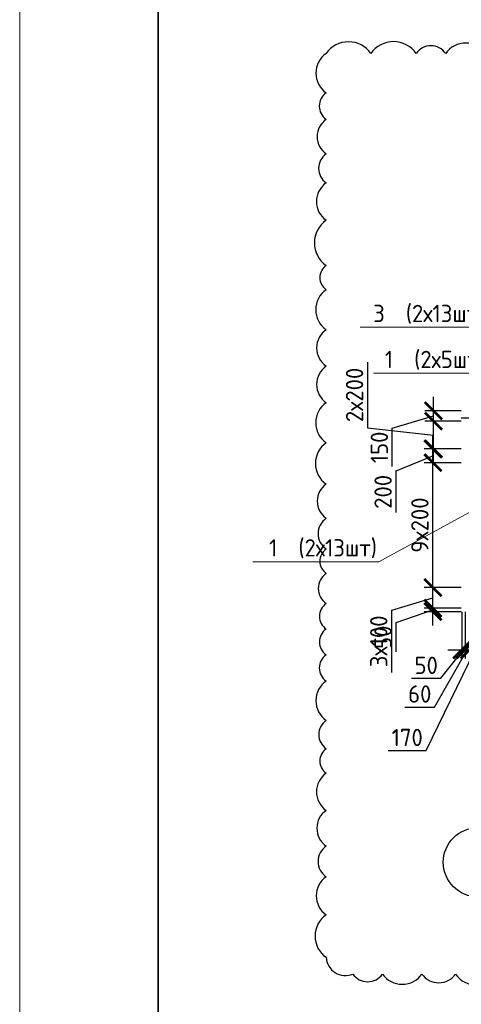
# Model space of a CAD drawing. Header units: millimetres. Extents: x 247266 to 730847, y -636031 to 10052.
# Tile 91 of 196: x 526995 to 533366, y -314633 to -300419. Entities that reach past the tile are written whole.
import ezdxf
from ezdxf import colors
from ezdxf.entities.mleader import LeaderData, LeaderLine
from ezdxf.math import Vec2, Vec3

# ---------------------------------------------------------------- set-up
doc = ezdxf.new("R2010")
doc.units = ezdxf.units.MM
doc.linetypes.add('______5', pattern=[1100, 800, -100, 100, -100])
for name, color, linetype, lineweight in [('Standard', 7, 'Continuous', 25), ('Оси', 7, '______5', 18), ('подоснова', 7, 'Continuous', 5), ('ТОНКИЕ', 7, 'Continuous', 9)]:
    doc.layers.add(name, color=color, linetype=linetype, lineweight=lineweight)
for name, color, linetype in [('Исправления', 1, 'Continuous'), ('РАЗМЕРЫ', 7, 'Continuous'), ('ТОЛСТЫЕ_ОСНОВНЫЕ', 7, 'Continuous')]:
    doc.layers.add(name, color=color, linetype=linetype)
doc.styles.add('GOST-2.304_Type-B', font='GOST_Common.ttf')
doc.dimstyles.new('СПДС', dxfattribs={"dimscale": 100, "dimtxt": 2.5, "dimasz": 2.5, "dimexe": 1.25, "dimexo": 0, "dimtad": 1, "dimdec": 0, "dimtxsty": 'GOST-2.304_Type-B', "dimblk": 'ARCHTICK', "dimcen": 2.5, "dimdle": 2, "dimadec": 0, "dimazin": 2, "dimtfac": 0.75, "dimtdec": 0, "dimtmove": 1, "dimatfit": 3, "dimfxl": 1, "dimtolj": 1, "dimarcsym": 1})

# ---------------------------------------------------------------- blocks, each defined once
blk = doc.blocks.new('*U3685')
at = {"layer": 'ТОЛСТЫЕ_ОСНОВНЫЕ', "lineweight": 35}
blk.add_lwpolyline([(20, 5), (836, 5), (836, 589), (20, 589)], close=True, dxfattribs=at)
at = {"layer": 'ТОНКИЕ'}
blk.add_lwpolyline([(0, 0), (841, 0), (841, 594), (0, 594)], close=True, dxfattribs=at)
blk = doc.blocks.new('NSY101')
at = {"color": 0, "linetype": 'ByBlock', "lineweight": -2}
blk.add_circle((0, 0), 50, dxfattribs=at)
blk = doc.blocks.new('_None')
blk = doc.blocks.new('_ArchTick')
at = {"color": 0, "linetype": 'ByBlock', "const_width": 0.15}
blk.add_lwpolyline([(-0.5, -0.5), (0.5, 0.5)], dxfattribs=at)
blk = doc.blocks.new('*D3080')
at = {"layer": 'DEFPOINTS', "color": 0, "ltscale": 100}
for p in [(532957, -308915), (533366, -308915), (533366, -308965)]:
    blk.add_point(p, dxfattribs=at)
at = {"layer": 'РАЗМЕРЫ', "color": 0, "lineweight": -2}
for p, q in [((532957, -309165), (532957, -308715)), ((532426, -309121), (532957, -308940)), ((533366, -308915), (532832, -308915)), ((533366, -308965), (532832, -308965)), ((532426, -309546), (532426, -309121))]:
    blk.add_line(p, q, dxfattribs=at)
at = {"layer": 'РАЗМЕРЫ', "color": 0, "lineweight": -2, "ltscale": 100, "xscale": 250, "yscale": 250, "zscale": 250}
for p, rotation in [((532957, -308915), 270), ((532957, -308965), 90)]:
    blk.add_blockref('_ArchTick', p, dxfattribs=dict(at, rotation=rotation))
at = {"layer": 'РАЗМЕРЫ', "color": 0, "lineweight": 0, "ltscale": 100, "insert": (532238, -309334), "char_height": 250, "attachment_point": 5, "rotation": 90, "style": 'GOST-2.304_Type-B'}
blk.add_mtext('\\A1;50', dxfattribs=at)
blk = doc.blocks.new('*D3081')
at = {"layer": 'DEFPOINTS', "color": 0, "ltscale": 100}
for p in [(532957, -308615), (533366, -308615), (533366, -308915)]:
    blk.add_point(p, dxfattribs=at)
at = {"layer": 'РАЗМЕРЫ', "color": 0, "lineweight": -2}
for p, q in [((532957, -309115), (532957, -308415)), ((533366, -308615), (532832, -308615)), ((532363, -308943), (532957, -308765)), ((532363, -309844), (532363, -308943)), ((533366, -308915), (532832, -308915))]:
    blk.add_line(p, q, dxfattribs=at)
at = {"layer": 'РАЗМЕРЫ', "color": 0, "lineweight": -2, "ltscale": 100, "xscale": 250, "yscale": 250, "zscale": 250}
for p, rotation in [((532957, -308615), 90), ((532957, -308915), 270)]:
    blk.add_blockref('_ArchTick', p, dxfattribs=dict(at, rotation=rotation))
at = {"layer": 'РАЗМЕРЫ', "color": 0, "lineweight": 0, "ltscale": 100, "insert": (532175, -309393), "char_height": 250, "attachment_point": 5, "rotation": 90, "style": 'GOST-2.304_Type-B'}
blk.add_mtext('\\A1;3х100', dxfattribs=at)
blk = doc.blocks.new('*D3082')
at = {"layer": 'DEFPOINTS', "color": 0, "ltscale": 100}
for p in [(532957, -306815), (533366, -306815), (533366, -308615)]:
    blk.add_point(p, dxfattribs=at)
at = {"layer": 'РАЗМЕРЫ', "color": 0, "lineweight": -2}
for p, q in [((532957, -308815), (532957, -306615)), ((533366, -306815), (532832, -306815)), ((533366, -308615), (532832, -308615))]:
    blk.add_line(p, q, dxfattribs=at)
at = {"layer": 'РАЗМЕРЫ', "color": 0, "lineweight": -2, "ltscale": 100, "xscale": 250, "yscale": 250, "zscale": 250}
for p, rotation in [((532957, -306815), 90), ((532957, -308615), 270)]:
    blk.add_blockref('_ArchTick', p, dxfattribs=dict(at, rotation=rotation))
at = {"layer": 'РАЗМЕРЫ', "color": 0, "lineweight": 0, "ltscale": 100, "insert": (532769, -307715), "char_height": 250, "attachment_point": 5, "rotation": 90, "style": 'GOST-2.304_Type-B'}
blk.add_mtext('\\A1;9х200', dxfattribs=at)
blk = doc.blocks.new('*D3083')
at = {"layer": 'DEFPOINTS', "color": 0, "ltscale": 100}
for p in [(532957, -306615), (533366, -306615), (533366, -306815)]:
    blk.add_point(p, dxfattribs=at)
at = {"layer": 'РАЗМЕРЫ', "color": 0, "lineweight": -2}
for p, q in [((532957, -307015), (532957, -306415)), ((532426, -306934), (532957, -306715)), ((533366, -306615), (532832, -306615)), ((533366, -306815), (532832, -306815)), ((532426, -307535), (532426, -306934))]:
    blk.add_line(p, q, dxfattribs=at)
at = {"layer": 'РАЗМЕРЫ', "color": 0, "lineweight": -2, "ltscale": 100, "xscale": 250, "yscale": 250, "zscale": 250}
for p, rotation in [((532957, -306615), 90), ((532957, -306815), 270)]:
    blk.add_blockref('_ArchTick', p, dxfattribs=dict(at, rotation=rotation))
at = {"layer": 'РАЗМЕРЫ', "color": 0, "lineweight": 0, "ltscale": 100, "insert": (532238, -307235), "char_height": 250, "attachment_point": 5, "rotation": 90, "style": 'GOST-2.304_Type-B'}
blk.add_mtext('\\A1;200', dxfattribs=at)
blk = doc.blocks.new('*D3084')
at = {"layer": 'DEFPOINTS', "color": 0, "ltscale": 100}
for p in [(532965, -306215), (533366, -306215), (533366, -306615)]:
    blk.add_point(p, dxfattribs=at)
at = {"layer": 'РАЗМЕРЫ', "color": 0, "lineweight": -2}
for p, q in [((532014, -305361), (532014, -306311)), ((532965, -306815), (532965, -306015)), ((533366, -306215), (532840, -306215)), ((532014, -306311), (532965, -306415)), ((533366, -306615), (532840, -306615))]:
    blk.add_line(p, q, dxfattribs=at)
at = {"layer": 'РАЗМЕРЫ', "color": 0, "lineweight": -2, "ltscale": 100, "xscale": 250, "yscale": 250, "zscale": 250}
for p, rotation in [((532965, -306215), 90), ((532965, -306615), 270)]:
    blk.add_blockref('_ArchTick', p, dxfattribs=dict(at, rotation=rotation))
at = {"layer": 'РАЗМЕРЫ', "color": 0, "lineweight": 0, "ltscale": 100, "insert": (531826, -305836), "char_height": 250, "attachment_point": 5, "rotation": 90, "style": 'GOST-2.304_Type-B'}
blk.add_mtext('\\A1;2х200', dxfattribs=at)
blk = doc.blocks.new('*D3085')
at = {"layer": 'DEFPOINTS', "color": 0, "ltscale": 100}
for p in [(532965, -306065), (533366, -306065), (533366, -306215)]:
    blk.add_point(p, dxfattribs=at)
at = {"layer": 'РАЗМЕРЫ', "color": 0, "lineweight": -2}
for p, q in [((532965, -306415), (532965, -305865)), ((532371, -306318), (532965, -306140)), ((533366, -306065), (532840, -306065)), ((533366, -306215), (532840, -306215)), ((532371, -306868), (532371, -306318))]:
    blk.add_line(p, q, dxfattribs=at)
at = {"layer": 'РАЗМЕРЫ', "color": 0, "lineweight": -2, "ltscale": 100, "xscale": 250, "yscale": 250, "zscale": 250}
for p, rotation in [((532965, -306065), 90), ((532965, -306215), 270)]:
    blk.add_blockref('_ArchTick', p, dxfattribs=dict(at, rotation=rotation))
at = {"layer": 'РАЗМЕРЫ', "color": 0, "lineweight": 0, "ltscale": 100, "insert": (532184, -306593), "char_height": 250, "attachment_point": 5, "rotation": 90, "style": 'GOST-2.304_Type-B'}
blk.add_mtext('\\A1;150', dxfattribs=at)
blk = doc.blocks.new('*D3412')
at = {"layer": 'DEFPOINTS', "color": 0, "ltscale": 100}
for p in [(533373, -308968), (533423, -308969), (533423, -309516)]:
    blk.add_point(p, dxfattribs=at)
at = {"layer": 'РАЗМЕРЫ', "color": 0, "lineweight": -2}
for p, q in [((533373, -308968), (533373, -309641)), ((533423, -308969), (533423, -309641)), ((533073, -309927), (533398, -309516)), ((533173, -309516), (533623, -309516)), ((532647, -309927), (533073, -309927))]:
    blk.add_line(p, q, dxfattribs=at)
at = {"layer": 'РАЗМЕРЫ', "color": 0, "lineweight": -2, "ltscale": 100, "xscale": 250, "yscale": 250, "zscale": 250}
blk.add_blockref('_ArchTick', (533373, -309516), dxfattribs=at)
at = {"layer": 'РАЗМЕРЫ', "color": 0, "lineweight": -2, "ltscale": 100, "xscale": 250, "yscale": 250, "zscale": 250, "rotation": 180}
blk.add_blockref('_ArchTick', (533423, -309516), dxfattribs=at)
at = {"layer": 'РАЗМЕРЫ', "color": 0, "ltscale": 100, "insert": (532860, -309740), "char_height": 250, "attachment_point": 5, "style": 'GOST-2.304_Type-B'}
blk.add_mtext('\\A1;50', dxfattribs=at)
blk = doc.blocks.new('*D3413')
at = {"layer": 'DEFPOINTS', "color": 0, "ltscale": 100}
for p in [(533423, -308969), (533483, -308968), (533483, -309516)]:
    blk.add_point(p, dxfattribs=at)
at = {"layer": 'РАЗМЕРЫ', "color": 0, "lineweight": -2}
for p, q in [((533423, -308969), (533423, -309641)), ((533483, -308968), (533483, -309641)), ((532980, -310341), (533453, -309516)), ((533223, -309516), (533683, -309516)), ((532554, -310341), (532980, -310341))]:
    blk.add_line(p, q, dxfattribs=at)
at = {"layer": 'РАЗМЕРЫ', "color": 0, "lineweight": -2, "ltscale": 100, "xscale": 250, "yscale": 250, "zscale": 250}
blk.add_blockref('_ArchTick', (533423, -309516), dxfattribs=at)
at = {"layer": 'РАЗМЕРЫ', "color": 0, "lineweight": -2, "ltscale": 100, "xscale": 250, "yscale": 250, "zscale": 250, "rotation": 180}
blk.add_blockref('_ArchTick', (533483, -309516), dxfattribs=at)
at = {"layer": 'РАЗМЕРЫ', "color": 0, "ltscale": 100, "insert": (532767, -310153), "char_height": 250, "attachment_point": 5, "style": 'GOST-2.304_Type-B'}
blk.add_mtext('\\A1;60', dxfattribs=at)
blk = doc.blocks.new('*D3414')
at = {"layer": 'DEFPOINTS', "color": 0, "ltscale": 100}
for p in [(533483, -308968), (533653, -308968), (533653, -309516)]:
    blk.add_point(p, dxfattribs=at)
at = {"layer": 'РАЗМЕРЫ', "color": 0, "lineweight": -2}
for p, q in [((533483, -308968), (533483, -309641)), ((533653, -308968), (533653, -309641)), ((532861, -310969), (533568, -309516)), ((533283, -309516), (533853, -309516)), ((532310, -310969), (532861, -310969))]:
    blk.add_line(p, q, dxfattribs=at)
at = {"layer": 'РАЗМЕРЫ', "color": 0, "lineweight": -2, "ltscale": 100, "xscale": 250, "yscale": 250, "zscale": 250, "rotation": 180}
blk.add_blockref('_ArchTick', (533483, -309516), dxfattribs=at)
at = {"layer": 'РАЗМЕРЫ', "color": 0, "lineweight": -2, "ltscale": 100, "xscale": 250, "yscale": 250, "zscale": 250}
blk.add_blockref('_ArchTick', (533653, -309516), dxfattribs=at)
at = {"layer": 'РАЗМЕРЫ', "color": 0, "ltscale": 100, "insert": (532586, -310781), "char_height": 250, "attachment_point": 5, "style": 'GOST-2.304_Type-B'}
blk.add_mtext('\\A1;170', dxfattribs=at)

msp = doc.modelspace()

# ---------------------------------------------------------------- linework, layer by layer
at = {"layer": 'Standard', "linetype": 'Continuous', "lineweight": 25, "transparency": 33554687}
msp.add_line((533566.27, -306172.47), (533366.27, -306172.47), dxfattribs=at)
at = {"layer": 'Исправления'}
msp.add_lwpolyline([(533717.6, -300906.55, 0.52056705), (533141.08, -300906.55, 0.52056705), (532715.52, -300906.55, 0.52056705), (532061.44, -300906.55, 0.52056705), (531416.17, -300906.55, 0.52056705), (531416.17, -301475.48, 0.52056705), (531416.17, -301858.16, 0.52056705), (531416.17, -302356.9, 0.52056705), (531416.17, -302774.79, 0.52056705), (531416.17, -303315.35, 0.52056705), (531416.17, -303967.87, 0.52056705), (531416.17, -304317.12, 0.52056705), (531416.17, -304894.22, 0.52056705), (531416.17, -305419.38, 0.52056705), (531416.17, -305948.32, 0.52056705), (531416.17, -306527.31, 0.52056705), (531416.17, -307122.73, 0.52056705), (531416.17, -307616.79, 0.52056705), (531416.17, -308061.24, 0.52056705), (531416.17, -308412.08, 0.52056705), (531416.17, -308848.24, 0.52056705), (531416.17, -309216.36, 0.52056705), (531416.17, -309587.3, 0.52056705), (531416.17, -309966.25, 0.52056705), (531416.17, -310534.03, 0.52056705), (531416.17, -310943.52, 0.52056705), (531416.17, -311296.53, 0.52056705), (531416.17, -311833.3, 0.52056705), (531416.17, -312347.87, 0.52056705), (531416.17, -312792.31, 0.52056705), (531416.17, -313339.65, 0.52056705), (531416.17, -313953.95, 0.52056705), (531801.28, -314195.61, 0.52056705), (532229.6, -314195.61, 0.52056705), (532799.36, -314195.61, 0.52056705), (533284.14, -314195.61, 0.52056705), (533906.19, -314195.61, 0.52056705)], format="xyb", dxfattribs=at)

# ---------------------------------------------------------------- block references
at = {"xscale": 100, "yscale": 100, "zscale": 100}
msp.add_blockref('*U3685', (526994.57, -345086.19, 3100), dxfattribs=at)
at = {"layer": 'Оси', "linetype": 'Continuous', "lineweight": 25, "transparency": 33554687, "xscale": 9.999999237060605, "yscale": 9.999999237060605, "zscale": 9.999999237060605, "rotation": 90.00000000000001}
msp.add_blockref('NSY101', (533606.61, -312582.18), dxfattribs=at)

# ---------------------------------------------------------------- dimensions: what is measured, and where the dimension line sits
at = {"layer": 'РАЗМЕРЫ', "lineweight": 0}
dim = msp.add_linear_dim(base=(532965.44, -306214.55), p1=(533366.27, -306614.55), p2=(533366.27, -306214.55), angle=90, text='2х200', dimstyle='СПДС', dxfattribs=at)
dim.commit()
dim.dimension.update_dxf_attribs({"geometry": '*D3084', "text_midpoint": (532014.11, -306248.93), "dimtype": 160})
dim = msp.add_linear_dim(base=(532965.44, -306064.55), p1=(533366.27, -306214.55), p2=(533366.27, -306064.55), angle=90, dimstyle='СПДС', dxfattribs=at)
dim.commit()
dim.dimension.update_dxf_attribs({"geometry": '*D3085', "text_midpoint": (532183.69, -306380.29)})
for base, p1, p2, picture, middle in [((532956.87, -306614.55), (533366.27, -306814.55), (533366.27, -306614.55), '*D3083', (532425.62, -306996.87)), ((532957.01, -308914.55), (533366.27, -308964.55), (533366.27, -308914.55), '*D3080', (532425.76, -309183.41))]:
    dim = msp.add_linear_dim(base=base, p1=p1, p2=p2, angle=90, dimstyle='СПДС', dxfattribs=at)
    dim.commit()
    dim.dimension.update_dxf_attribs({"geometry": picture, "text_midpoint": middle, "dimtype": 160})
for base, p1, p2, text, picture, middle in [((532956.87, -306814.55), (533366.27, -308614.55), (533366.27, -306814.55), '9х200', '*D3082', (532769.24, -307714.55)), ((532957.01, -308614.55), (533366.27, -308914.55), (533366.27, -308614.55), '3х100', '*D3081', (532175.26, -309005.29))]:
    dim = msp.add_linear_dim(base=base, p1=p1, p2=p2, angle=90, text=text, dimstyle='СПДС', dxfattribs=at)
    dim.commit()
    dim.dimension.update_dxf_attribs({"geometry": picture, "text_midpoint": middle})
at = {"layer": 'РАЗМЕРЫ'}
for base, p1, p2, picture, middle in [((533653, -309516.46), (533483, -308968.48), (533653, -308967.79), '*D3414', (532798.4, -310968.84)), ((533483, -309516.46), (533422.86, -308968.71), (533483, -308967.79), '*D3413', (532917.05, -310340.69)), ((533422.86, -309516.46), (533373.11, -308968.48), (533422.86, -308968.71), '*D3412', (533010.09, -309927.49))]:
    dim = msp.add_linear_dim(base=base, p1=p1, p2=p2, dimstyle='СПДС', dxfattribs=at)
    dim.commit()
    dim.dimension.update_dxf_attribs({"geometry": picture, "text_midpoint": middle, "dimtype": 160})

# ---------------------------------------------------------------- leaders
at = {"layer": 'подоснова'}
ml = msp.add_multileader_mtext('Standard', dxfattribs=at)
ml.set_content('3  (2х13шт)', color=256, style='GOST-2.304_Type-B')
ml.set_leader_properties(color=256, linetype='ByLayer', lineweight=15)
ml.set_arrow_properties(name='NONE')
ml.build(insert=Vec2(0, 0))
ml.multileader.update_dxf_attribs({"text_left_attachment_type": 6, "text_right_attachment_type": 6, "dogleg_length": 10, "arrow_head_size": 18})
ctx = ml.context
ctx.base_point, ctx.char_height, ctx.arrow_head_size, ctx.landing_gap_size, ctx.plane_origin = Vec3(532079.58, -304834.85), 250, 18, 20, Vec3(529338.04, -301459.66)
ctx.left_attachment, ctx.right_attachment, ctx.text_align_type = 6, 6, 1
notes = []
notes.append((ctx, [(1, (1, 1, 0), (533726.48, -304859.87), (-1, 0), 10, [(3, [(534018.3, -305264.91), (536383.51, -305310.1), (538233.64, -305358.82), (540105.8, -305270.69)], 0, [])])]))
ctx.mtext.insert, ctx.mtext.alignment, ctx.mtext.flow_direction = Vec3(532897.68, -304534.85), 2, 5
ml = msp.add_multileader_mtext('Standard', dxfattribs=at)
ml.set_content('1  (2х5шт)', color=256, style='GOST-2.304_Type-B')
ml.set_leader_properties(color=256, linetype='ByLayer', lineweight=15)
ml.set_arrow_properties(name='NONE')
ml.build(insert=Vec2(0, 0))
ml.multileader.update_dxf_attribs({"text_left_attachment_type": 6, "text_right_attachment_type": 6, "dogleg_length": 10, "arrow_head_size": 18})
ctx = ml.context
ctx.base_point, ctx.char_height, ctx.arrow_head_size, ctx.landing_gap_size, ctx.plane_origin = Vec3(532254.58, -305498.7), 250, 18, 20, Vec3(529338.04, -302123.51)
ctx.left_attachment, ctx.right_attachment, ctx.text_align_type = 6, 6, 1
notes.append((ctx, [(0, (1, 1, 0), (533726.39, -305523.72), (-1, 0), 10, [(0, [(534067.82, -306341.84)], 0, [])])]))
ctx.mtext.insert, ctx.mtext.alignment, ctx.mtext.flow_direction = Vec3(532985.18, -305198.7), 2, 5
ml = msp.add_multileader_mtext('Standard', dxfattribs=at)
ml.set_content('1  (2х13шт)', color=256, style='GOST-2.304_Type-B')
ml.set_leader_properties(color=256, linetype='ByLayer', lineweight=15)
ml.set_arrow_properties(name='NONE')
ml.build(insert=Vec2(0, 0))
ml.multileader.update_dxf_attribs({"text_left_attachment_type": 6, "text_right_attachment_type": 6, "dogleg_length": 10, "arrow_head_size": 18})
ctx = ml.context
ctx.base_point, ctx.char_height, ctx.arrow_head_size, ctx.landing_gap_size, ctx.plane_origin = Vec3(530578.07, -308218.32), 250, 18, 20, Vec3(527786.53, -304843.13)
ctx.left_attachment, ctx.right_attachment, ctx.text_align_type = 6, 6, 1
notes.append((ctx, [(0, (1, 1, 0), (532174.95, -308243.34), (-1, 0), 10, [(0, [(533838.42, -307334.57)], 0, [])])]))
ctx.mtext.insert, ctx.mtext.alignment, ctx.mtext.flow_direction = Vec3(531371.18, -307918.32), 2, 5
for ctx, leaders in notes:
    for number, flags, end, landing, length, lines in leaders:
        leader = LeaderData()
        leader.index, (leader.has_last_leader_line, leader.has_dogleg_vector, leader.attachment_direction) = number, flags
        leader.last_leader_point, leader.dogleg_vector, leader.dogleg_length = Vec3(end), Vec3(landing), length
        for number, points, colour, breaks in lines:
            line = LeaderLine()
            line.index, line.vertices, line.color, line.breaks = number, Vec3.list(points), colors.encode_raw_color(colour), breaks
            leader.lines.append(line)
        ctx.leaders.append(leader)

doc.saveas('drawing.dxf')
